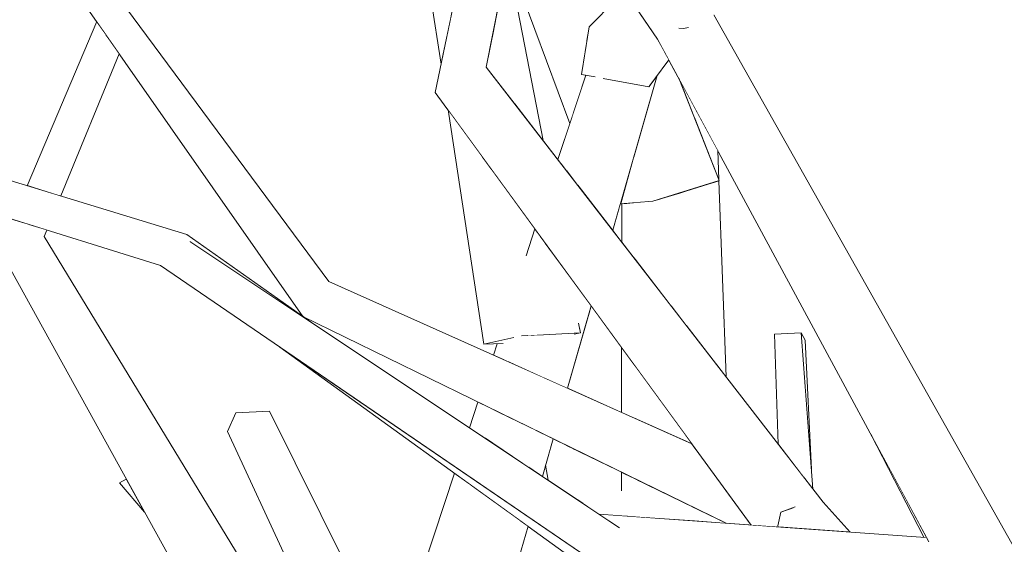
# Model space of a CAD drawing. Extents: x -289599 to -184549, y 66678 to 295474.
# Tile 31 of 256: x -282676 to -282567, y 72054 to 72112. Entities that reach past the tile are written whole.
import ezdxf

# ---------------------------------------------------------------- set-up
doc = ezdxf.new("R2010")
doc.units = 0
doc.header["$MEASUREMENT"] = 0
doc.linetypes.add('Wipeout_Contour', pattern=[1000, 0, -1000])
doc.layers.add('arch drzewa', color=8, linetype='Continuous')
doc.layers.add('arch drzewa_Nr_Pióra__4', color=8, linetype='Continuous', lineweight=9)

msp = doc.modelspace()

# ---------------------------------------------------------------- wipeouts: each hides what was drawn before it
at = {"color": 254, "linetype": 'Wipeout_Contour', "lineweight": 0, "ltscale": 1016970.175988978}
msp.add_wipeout([(-282634.12, 72140.08), (-282629.14, 72107.44), (-282628.05, 72112.66)], dxfattribs=at).dxf.layer = 'arch drzewa'
at = {"color": 254, "linetype": 'Wipeout_Contour', "lineweight": 0, "ltscale": 1355911.502972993}
msp.add_wipeout([(-282623.3, 72111.27), (-282620.94, 72103.04), (-282617.82, 72099), (-282621.74, 72119.18)], dxfattribs=at).dxf.layer = 'arch drzewa'
at = {"color": 254, "linetype": 'Wipeout_Contour', "lineweight": 0, "ltscale": 1356089.58746226}
msp.add_wipeout([(-282665.84, 72110.05), (-282671.61, 72092.92), (-282671.31, 72092.83), (-282664.83, 72108.61)], dxfattribs=at).dxf.layer = 'arch drzewa'
at = {"color": 254, "linetype": 'Wipeout_Contour', "lineweight": 0, "ltscale": 1355820.781225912}
msp.add_wipeout([(-282601.07, 72102.74), (-282600.94, 72101.27), (-282598.32, 72094.67), (-282598.44, 72097.87)], dxfattribs=at).dxf.layer = 'arch drzewa'
at = {"color": 254, "linetype": 'Wipeout_Contour', "lineweight": 0, "ltscale": 3389650.632122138}
msp.add_wipeout([(-282616.84, 72077.38), (-282617.67, 72072.64), (-282615.11, 72071.49), (-282612.49, 72080.64), (-282615.55, 72084.83), (-282616.67, 72078.39), (-282613.94, 72078.59), (-282613.86, 72078.61), (-282613.67, 72077.64), (-282614.3, 72077.5)], dxfattribs=at).dxf.layer = 'arch drzewa'
at = {"color": 254, "linetype": 'Wipeout_Contour', "lineweight": 0, "ltscale": 1016814.496069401}
msp.add_wipeout([(-282588.75, 72076.85), (-282589.19, 72077.66), (-282588.05, 72062.48)], dxfattribs=at).dxf.layer = 'arch drzewa'
at = {"color": 254, "linetype": 'Wipeout_Contour', "lineweight": 0, "ltscale": 1355928.87191702}
msp.add_wipeout([(-282648.16, 72068.94), (-282651.91, 72068.76), (-282628.67, 72028.49), (-282629.27, 72030.94)], dxfattribs=at).dxf.layer = 'arch drzewa'
at = {"color": 254, "linetype": 'Wipeout_Contour', "lineweight": 0, "ltscale": 1355859.688819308}
msp.add_wipeout([(-282619.39, 72062.71), (-282617.9, 72061.72), (-282616.71, 72065.9), (-282618.67, 72066.86)], dxfattribs=at).dxf.layer = 'arch drzewa'
at = {"color": 254, "linetype": 'Wipeout_Contour', "lineweight": 0, "ltscale": 1694615.289498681}
msp.add_wipeout([(-282581.46, 72066.41), (-282575.58, 72054.96), (-282575.38, 72054.95), (-282575.3, 72054.84), (-282575.14, 72054.7)], dxfattribs=at).dxf.layer = 'arch drzewa'
at = {"color": 254, "linetype": 'Wipeout_Contour', "lineweight": 0, "ltscale": 1016846.404465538}
msp.add_wipeout([(-282601.51, 72065.6), (-282601.5, 72065.41), (-282601.3, 72065.32)], dxfattribs=at).dxf.layer = 'arch drzewa'
at = {"color": 254, "linetype": 'Wipeout_Contour', "lineweight": 0, "ltscale": 1017024.331056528}
msp.add_wipeout([(-282664.05, 72061.39), (-282664.79, 72061.01), (-282662.03, 72057.74)], dxfattribs=at).dxf.layer = 'arch drzewa'
at = {"color": 254, "linetype": 'Wipeout_Contour', "lineweight": 0, "ltscale": 1016800.247779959}
msp.add_wipeout([(-282591.98, 72056.13), (-282583.75, 72055.54), (-282586.75, 72058.85)], dxfattribs=at).dxf.layer = 'arch drzewa'
at = {"color": 254, "linetype": 'Wipeout_Contour', "lineweight": 0, "ltscale": 1016836.401161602}
msp.add_wipeout([(-282597.51, 72056.52), (-282601.28, 72058.36), (-282601.24, 72056.78)], dxfattribs=at).dxf.layer = 'arch drzewa'
at = {"color": 254, "linetype": 'Wipeout_Contour', "lineweight": 0, "ltscale": 1016894.729845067}
msp.add_wipeout([(-282622.13, 72046.96), (-282619.49, 72056.18), (-282620.41, 72056.84)], dxfattribs=at).dxf.layer = 'arch drzewa'

# ---------------------------------------------------------------- next in the draw order: wipeouts: each hides what was drawn before it
at = {"color": 254, "linetype": 'Wipeout_Contour', "lineweight": 0, "ltscale": 1016938.307508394}
msp.add_wipeout([(-282624.12, 72107.14), (-282620.94, 72103.04), (-282623.3, 72111.27)], dxfattribs=at).dxf.layer = 'arch drzewa'
at = {"color": 254, "linetype": 'Wipeout_Contour', "lineweight": 0, "ltscale": 1356093.914254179}
msp.add_wipeout([(-282673.31, 72093.44), (-282671.61, 72092.92), (-282665.84, 72110.05), (-282666.33, 72110.76)], dxfattribs=at).dxf.layer = 'arch drzewa'
at = {"color": 254, "linetype": 'Wipeout_Contour', "lineweight": 0, "ltscale": 1355833.692253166}
msp.add_wipeout([(-282602.74, 72105.84), (-282602.74, 72105.82), (-282600.94, 72101.27), (-282601.07, 72102.74)], dxfattribs=at).dxf.layer = 'arch drzewa'
at = {"color": 254, "linetype": 'Wipeout_Contour', "lineweight": 0, "ltscale": 1355802.688462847}
msp.add_wipeout([(-282598.32, 72094.53), (-282600.28, 72093.91), (-282598.53, 72074.07), (-282597.52, 72072.77)], dxfattribs=at).dxf.layer = 'arch drzewa'
at = {"color": 254, "linetype": 'Wipeout_Contour', "lineweight": 0, "ltscale": 2372777.932552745}
msp.add_wipeout([(-282617.61, 72087.66), (-282621.67, 72074.43), (-282617.67, 72072.64), (-282616.84, 72077.38), (-282619.62, 72077.34), (-282616.67, 72078.39), (-282615.55, 72084.83)], dxfattribs=at).dxf.layer = 'arch drzewa'
at = {"color": 254, "linetype": 'Wipeout_Contour', "lineweight": 0, "ltscale": 1016891.993649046}
msp.add_wipeout([(-282613.86, 72078.61), (-282613.94, 72078.59), (-282613.67, 72077.64)], dxfattribs=at).dxf.layer = 'arch drzewa'
at = {"color": 254, "linetype": 'Wipeout_Contour', "lineweight": 0, "ltscale": 1355753.573564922}
msp.add_wipeout([(-282589.19, 72077.66), (-282592.13, 72077.48), (-282588.86, 72061.57), (-282587.88, 72060.31)], dxfattribs=at).dxf.layer = 'arch drzewa'
at = {"color": 254, "linetype": 'Wipeout_Contour', "lineweight": 0, "ltscale": 1694867.496982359}
msp.add_wipeout([(-282651.91, 72068.76), (-282632.7, 72029.25), (-282629.11, 72025), (-282627.15, 72022.25), (-282628.67, 72028.49)], dxfattribs=at).dxf.layer = 'arch drzewa'
at = {"color": 254, "linetype": 'Wipeout_Contour', "lineweight": 0, "ltscale": 1355874.270082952}
msp.add_wipeout([(-282624.26, 72065.96), (-282619.39, 72062.71), (-282618.67, 72066.86), (-282623.29, 72069.11)], dxfattribs=at).dxf.layer = 'arch drzewa'
at = {"color": 254, "linetype": 'Wipeout_Contour', "lineweight": 0, "ltscale": 1355797.750488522}
msp.add_wipeout([(-282601.51, 72065.6), (-282602.21, 72066.57), (-282602.13, 72065.69), (-282601.5, 72065.41)], dxfattribs=at).dxf.layer = 'arch drzewa'
at = {"color": 254, "linetype": 'Wipeout_Contour', "lineweight": 0, "ltscale": 1355788.524956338}
msp.add_wipeout([(-282601.28, 72058.36), (-282601.44, 72058.44), (-282601.28, 72056.79), (-282601.24, 72056.78)], dxfattribs=at).dxf.layer = 'arch drzewa'

# ---------------------------------------------------------------- next in the draw order: wipeouts: each hides what was drawn before it
at = {"color": 254, "linetype": 'Wipeout_Contour', "lineweight": 0, "ltscale": 1356097.135310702}
msp.add_wipeout([(-282666.93, 72111.62), (-282673.53, 72093.51), (-282673.31, 72093.44), (-282666.33, 72110.76)], dxfattribs=at).dxf.layer = 'arch drzewa'
at = {"color": 254, "linetype": 'Wipeout_Contour', "lineweight": 0, "ltscale": 1016879.600529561}
msp.add_wipeout([(-282602.74, 72105.84), (-282602.76, 72105.89), (-282602.74, 72105.82)], dxfattribs=at).dxf.layer = 'arch drzewa'
at = {"color": 254, "linetype": 'Wipeout_Contour', "lineweight": 0, "ltscale": 1355811.26755878}
msp.add_wipeout([(-282602.35, 72093.27), (-282601.9, 72078.43), (-282598.53, 72074.07), (-282600.28, 72093.91)], dxfattribs=at).dxf.layer = 'arch drzewa'
at = {"color": 254, "linetype": 'Wipeout_Contour', "lineweight": 0, "ltscale": 2711764.924693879}
msp.add_wipeout([(-282621.45, 72076.85), (-282622.1, 72074.62), (-282621.67, 72074.43), (-282617.61, 72087.66), (-282618.12, 72088.35), (-282620.1, 72081.5), (-282620.52, 72079.11), (-282621.07, 72077.11)], dxfattribs=at).dxf.layer = 'arch drzewa'
at = {"color": 254, "linetype": 'Wipeout_Contour', "lineweight": 0, "ltscale": 1016817.654351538}
msp.add_wipeout([(-282592.13, 72077.48), (-282591.73, 72065.28), (-282588.86, 72061.57)], dxfattribs=at).dxf.layer = 'arch drzewa'
at = {"color": 254, "linetype": 'Wipeout_Contour', "lineweight": 0, "ltscale": 2372860.699716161}
msp.add_wipeout([(-282651.91, 72068.76), (-282652.81, 72066.7), (-282634.49, 72031.97), (-282634.28, 72032.01), (-282633.98, 72031.46), (-282633.58, 72030.3), (-282632.7, 72029.25)], dxfattribs=at).dxf.layer = 'arch drzewa'
at = {"color": 254, "linetype": 'Wipeout_Contour', "lineweight": 0, "ltscale": 1355885.386327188}
msp.add_wipeout([(-282623.65, 72069.29), (-282624.56, 72066.15), (-282624.26, 72065.96), (-282623.29, 72069.11)], dxfattribs=at).dxf.layer = 'arch drzewa'
at = {"color": 254, "linetype": 'Wipeout_Contour', "lineweight": 0, "ltscale": 1355874.688214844}
msp.add_wipeout([(-282630.92, 72044.21), (-282622.13, 72046.96), (-282620.41, 72056.84), (-282625.85, 72060.78)], dxfattribs=at).dxf.layer = 'arch drzewa'
at = {"color": 254, "linetype": 'Wipeout_Contour', "lineweight": 0, "ltscale": 1355800.566819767}
msp.add_wipeout([(-282607.4, 72061.35), (-282607.35, 72057.22), (-282601.28, 72056.79), (-282601.44, 72058.44)], dxfattribs=at).dxf.layer = 'arch drzewa'

# ---------------------------------------------------------------- next in the draw order: wipeouts: each hides what was drawn before it
at = {"color": 254, "linetype": 'Wipeout_Contour', "lineweight": 0, "ltscale": 1356100.430596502}
msp.add_wipeout([(-282667.32, 72112.18), (-282675.04, 72093.97), (-282673.53, 72093.51), (-282666.93, 72111.62)], dxfattribs=at).dxf.layer = 'arch drzewa'
at = {"color": 254, "linetype": 'Wipeout_Contour', "lineweight": 0, "ltscale": 1355822.145505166}
msp.add_wipeout([(-282602.35, 72093.27), (-282604.67, 72092.54), (-282603.53, 72080.54), (-282601.9, 72078.43)], dxfattribs=at).dxf.layer = 'arch drzewa'
at = {"color": 254, "linetype": 'Wipeout_Contour', "lineweight": 0, "ltscale": 1355884.406819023}
msp.add_wipeout([(-282619.67, 72086.29), (-282620.1, 72081.5), (-282618.12, 72088.35), (-282618.72, 72089.17)], dxfattribs=at).dxf.layer = 'arch drzewa'
at = {"color": 254, "linetype": 'Wipeout_Contour', "lineweight": 0, "ltscale": 1694859.125561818}
msp.add_wipeout([(-282622.91, 72076.44), (-282623.33, 72075.17), (-282622.1, 72074.62), (-282621.45, 72076.85), (-282622.26, 72076.48)], dxfattribs=at).dxf.layer = 'arch drzewa'
at = {"color": 254, "linetype": 'Wipeout_Contour', "lineweight": 0, "ltscale": 1355811.886929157}
msp.add_wipeout([(-282607.54, 72073.87), (-282607.48, 72068.08), (-282602.13, 72065.69), (-282602.21, 72066.57)], dxfattribs=at).dxf.layer = 'arch drzewa'
at = {"color": 254, "linetype": 'Wipeout_Contour', "lineweight": 0, "ltscale": 1355889.315994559}
msp.add_wipeout([(-282625.05, 72069.97), (-282625.99, 72067.11), (-282624.56, 72066.15), (-282623.65, 72069.29)], dxfattribs=at).dxf.layer = 'arch drzewa'
at = {"color": 254, "linetype": 'Wipeout_Contour', "lineweight": 0, "ltscale": 1355925.141212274}
msp.add_wipeout([(-282652.81, 72066.7), (-282638.84, 72036.52), (-282634.92, 72031.89), (-282634.49, 72031.97)], dxfattribs=at).dxf.layer = 'arch drzewa'
at = {"color": 254, "linetype": 'Wipeout_Contour', "lineweight": 0, "ltscale": 1016916.672784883}
msp.add_wipeout([(-282626.07, 72060.94), (-282630.92, 72044.21), (-282625.85, 72060.78)], dxfattribs=at).dxf.layer = 'arch drzewa'
at = {"color": 254, "linetype": 'Wipeout_Contour', "lineweight": 0, "ltscale": 1355813.684923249}
msp.add_wipeout([(-282607.46, 72061.38), (-282607.37, 72057.22), (-282607.35, 72057.22), (-282607.4, 72061.35)], dxfattribs=at).dxf.layer = 'arch drzewa'

# ---------------------------------------------------------------- next in the draw order: wipeouts: each hides what was drawn before it
at = {"color": 254, "linetype": 'Wipeout_Contour', "lineweight": 0, "ltscale": 2033833.462530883}
msp.add_wipeout([(-282623.59, 72095.83), (-282620.54, 72079.06), (-282620.52, 72079.11), (-282620.1, 72081.5), (-282619.67, 72086.29), (-282618.72, 72089.17)], dxfattribs=at).dxf.layer = 'arch drzewa'
at = {"color": 254, "linetype": 'Wipeout_Contour', "lineweight": 0, "ltscale": 1694793.552574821}
msp.add_wipeout([(-282607.76, 72092.07), (-282607.68, 72085.9), (-282603.53, 72080.54), (-282604.67, 72092.54), (-282605.65, 72092.24)], dxfattribs=at).dxf.layer = 'arch drzewa'
at = {"color": 254, "linetype": 'Wipeout_Contour', "lineweight": 0, "ltscale": 1017042.009146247}
msp.add_wipeout([(-282649.41, 72049.35), (-282673.15, 72088.35), (-282675.86, 72087.13)], dxfattribs=at).dxf.layer = 'arch drzewa'
at = {"color": 254, "linetype": 'Wipeout_Contour', "lineweight": 0, "ltscale": 1355825.362327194}
msp.add_wipeout([(-282607.76, 72074.16), (-282607.62, 72068.15), (-282607.48, 72068.08), (-282607.54, 72073.87)], dxfattribs=at).dxf.layer = 'arch drzewa'
at = {"color": 254, "linetype": 'Wipeout_Contour', "lineweight": 0, "ltscale": 1355893.280625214}
msp.add_wipeout([(-282627.65, 72062.08), (-282632.95, 72046.01), (-282630.92, 72044.21), (-282626.07, 72060.94)], dxfattribs=at).dxf.layer = 'arch drzewa'
at = {"color": 254, "linetype": 'Wipeout_Contour', "lineweight": 0, "ltscale": 1694771.520413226}
msp.add_wipeout([(-282609.13, 72062.19), (-282609.13, 72060.45), (-282608.84, 72057.32), (-282607.37, 72057.22), (-282607.46, 72061.38)], dxfattribs=at).dxf.layer = 'arch drzewa'

# ---------------------------------------------------------------- next in the draw order: wipeouts: each hides what was drawn before it
at = {"color": 254, "linetype": 'Wipeout_Contour', "lineweight": 0, "ltscale": 1355898.334255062}
msp.add_wipeout([(-282624.65, 72097.29), (-282620.58, 72078.92), (-282620.54, 72079.06), (-282623.59, 72095.83)], dxfattribs=at).dxf.layer = 'arch drzewa'
at = {"color": 254, "linetype": 'Wipeout_Contour', "lineweight": 0, "ltscale": 1355843.410459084}
msp.add_wipeout([(-282608.17, 72092.04), (-282608.04, 72086.37), (-282607.68, 72085.9), (-282607.76, 72092.07)], dxfattribs=at).dxf.layer = 'arch drzewa'
at = {"color": 254, "linetype": 'Wipeout_Contour', "lineweight": 0, "ltscale": 1017072.424521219}
msp.add_wipeout([(-282673.15, 72088.35), (-282672.86, 72089.05), (-282672.91, 72089.06)], dxfattribs=at).dxf.layer = 'arch drzewa'
at = {"color": 254, "linetype": 'Wipeout_Contour', "lineweight": 0, "ltscale": 1017013.724021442}
msp.add_wipeout([(-282675.86, 72087.13), (-282653.05, 72048.89), (-282649.41, 72049.35)], dxfattribs=at).dxf.layer = 'arch drzewa'
at = {"color": 254, "linetype": 'Wipeout_Contour', "lineweight": 0, "ltscale": 1355864.649794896}
msp.add_wipeout([(-282616.67, 72078.39), (-282619.62, 72077.34), (-282613.67, 72077.64), (-282613.94, 72078.59)], dxfattribs=at).dxf.layer = 'arch drzewa'
at = {"color": 254, "linetype": 'Wipeout_Contour', "lineweight": 0, "ltscale": 1355828.796944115}
msp.add_wipeout([(-282609.12, 72068.82), (-282607.62, 72068.15), (-282607.76, 72074.16), (-282609.11, 72076.01)], dxfattribs=at).dxf.layer = 'arch drzewa'
at = {"color": 254, "linetype": 'Wipeout_Contour', "lineweight": 0, "ltscale": 2033743.18966487}
msp.add_wipeout([(-282614.56, 72064.85), (-282613.34, 72058.68), (-282611.6, 72057.52), (-282608.84, 72057.32), (-282609.13, 72060.45), (-282609.13, 72062.19)], dxfattribs=at).dxf.layer = 'arch drzewa'

# ---------------------------------------------------------------- next in the draw order: wipeouts: each hides what was drawn before it
at = {"color": 254, "linetype": 'Wipeout_Contour', "lineweight": 0, "ltscale": 1694878.478305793}
msp.add_wipeout([(-282624.65, 72097.29), (-282628.36, 72102.38), (-282624.39, 72076.37), (-282621.07, 72077.11), (-282620.58, 72078.92)], dxfattribs=at).dxf.layer = 'arch drzewa'
at = {"color": 254, "linetype": 'Wipeout_Contour', "lineweight": 0, "ltscale": 1355846.281222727}
msp.add_wipeout([(-282609.09, 72091.97), (-282609.09, 72087.73), (-282608.04, 72086.37), (-282608.17, 72092.04)], dxfattribs=at).dxf.layer = 'arch drzewa'
at = {"color": 254, "linetype": 'Wipeout_Contour', "lineweight": 0, "ltscale": 1017049.859913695}
msp.add_wipeout([(-282653.05, 72048.89), (-282675.86, 72087.13), (-282678.09, 72086.77)], dxfattribs=at).dxf.layer = 'arch drzewa'
at = {"color": 254, "linetype": 'Wipeout_Contour', "lineweight": 0, "ltscale": 1355842.927212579}
msp.add_wipeout([(-282612.49, 72080.64), (-282612.64, 72080.11), (-282609.12, 72068.95), (-282609.11, 72076.01)], dxfattribs=at).dxf.layer = 'arch drzewa'
at = {"color": 254, "linetype": 'Wipeout_Contour', "lineweight": 0, "ltscale": 1355864.489298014}
msp.add_wipeout([(-282619.62, 72077.34), (-282616.84, 72077.38), (-282614.3, 72077.5), (-282613.67, 72077.64)], dxfattribs=at).dxf.layer = 'arch drzewa'
at = {"color": 254, "linetype": 'Wipeout_Contour', "lineweight": 0, "ltscale": 1355842.588519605}
msp.add_wipeout([(-282614.56, 72064.85), (-282615.26, 72065.19), (-282613.96, 72059.09), (-282613.34, 72058.68)], dxfattribs=at).dxf.layer = 'arch drzewa'

# ---------------------------------------------------------------- next in the draw order: wipeouts: each hides what was drawn before it
at = {"color": 254, "linetype": 'Wipeout_Contour', "lineweight": 0, "ltscale": 2033792.303065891}
msp.add_wipeout([(-282613.96, 72094.01), (-282610.09, 72089.02), (-282605.18, 72106.19), (-282606.1, 72104.96), (-282610.98, 72105.84), (-282611.79, 72106.47)], dxfattribs=at).dxf.layer = 'arch drzewa'
at = {"color": 254, "linetype": 'Wipeout_Contour', "lineweight": 0, "ltscale": 1017023.185429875}
msp.add_wipeout([(-282678.09, 72086.77), (-282657.13, 72048.9), (-282653.05, 72048.89)], dxfattribs=at).dxf.layer = 'arch drzewa'
at = {"color": 254, "linetype": 'Wipeout_Contour', "lineweight": 0, "ltscale": 1355841.697457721}
msp.add_wipeout([(-282615.11, 72071.49), (-282609.12, 72068.82), (-282609.12, 72068.95), (-282612.64, 72080.11)], dxfattribs=at).dxf.layer = 'arch drzewa'
at = {"color": 254, "linetype": 'Wipeout_Contour', "lineweight": 0, "ltscale": 1355888.017472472}
msp.add_wipeout([(-282621.07, 72077.11), (-282624.39, 72076.37), (-282622.26, 72076.48), (-282621.45, 72076.85)], dxfattribs=at).dxf.layer = 'arch drzewa'
at = {"color": 254, "linetype": 'Wipeout_Contour', "lineweight": 0, "ltscale": 1694812.896200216}
msp.add_wipeout([(-282616.71, 72065.9), (-282617.55, 72062.97), (-282617.27, 72061.3), (-282613.96, 72059.09), (-282615.26, 72065.19)], dxfattribs=at).dxf.layer = 'arch drzewa'

# ---------------------------------------------------------------- next in the draw order: linework, layer by layer
at = {"layer": 'arch drzewa_Nr_Pióra__4', "linetype": 'Continuous'}
for p in [(-282664.05, 72061.39), (-282662.03, 72057.74)]:
    msp.add_line(p, (-282664.79, 72061.01), dxfattribs=at)

# ---------------------------------------------------------------- next in the draw order: wipeouts: each hides what was drawn before it
at = {"color": 254, "linetype": 'Wipeout_Contour', "lineweight": 0, "ltscale": 1016886.426658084}
msp.add_wipeout([(-282606.1, 72104.96), (-282603.87, 72107.94), (-282604.36, 72108.85)], dxfattribs=at).dxf.layer = 'arch drzewa'
at = {"color": 254, "linetype": 'Wipeout_Contour', "lineweight": 0, "ltscale": 1355875.006622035}
msp.add_wipeout([(-282615.18, 72095.59), (-282613.96, 72094.01), (-282611.79, 72106.47), (-282611.84, 72106.51)], dxfattribs=at).dxf.layer = 'arch drzewa'
at = {"color": 254, "linetype": 'Wipeout_Contour', "lineweight": 0, "ltscale": 1355850.867003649}
msp.add_wipeout([(-282610.09, 72089.02), (-282609.09, 72087.73), (-282609.09, 72091.97), (-282609.25, 72091.96)], dxfattribs=at).dxf.layer = 'arch drzewa'
at = {"color": 254, "linetype": 'Wipeout_Contour', "lineweight": 0, "ltscale": 1356100.758519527}
msp.add_wipeout([(-282675.86, 72087.13), (-282673.15, 72088.35), (-282672.91, 72089.06), (-282674.83, 72089.66)], dxfattribs=at).dxf.layer = 'arch drzewa'

# ---------------------------------------------------------------- next in the draw order: wipeouts: each hides what was drawn before it
at = {"color": 254, "linetype": 'Wipeout_Contour', "lineweight": 0, "ltscale": 1694847.280236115}
msp.add_wipeout([(-282612.94, 72106.2), (-282615.79, 72096.38), (-282615.18, 72095.59), (-282611.84, 72106.51), (-282612.06, 72106.04)], dxfattribs=at).dxf.layer = 'arch drzewa'
at = {"color": 254, "linetype": 'Wipeout_Contour', "lineweight": 0, "ltscale": 1017079.00815329}
msp.add_wipeout([(-282675.86, 72087.13), (-282674.83, 72089.66), (-282674.92, 72089.69)], dxfattribs=at).dxf.layer = 'arch drzewa'

# ---------------------------------------------------------------- next in the draw order: wipeouts: each hides what was drawn before it
at = {"color": 254, "linetype": 'Wipeout_Contour', "lineweight": 0, "ltscale": 1355880.527470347}
msp.add_wipeout([(-282616.17, 72096.88), (-282615.79, 72096.38), (-282612.94, 72106.2), (-282613.09, 72106.23)], dxfattribs=at).dxf.layer = 'arch drzewa'
at = {"color": 254, "linetype": 'Wipeout_Contour', "lineweight": 0, "ltscale": 1356109.00855435}
msp.add_wipeout([(-282676.63, 72090.22), (-282678.09, 72086.77), (-282675.86, 72087.13), (-282674.92, 72089.69)], dxfattribs=at).dxf.layer = 'arch drzewa'

# ---------------------------------------------------------------- next in the draw order: wipeouts: each hides what was drawn before it
at = {"color": 254, "linetype": 'Wipeout_Contour', "lineweight": 0, "ltscale": 1694876.245093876}
msp.add_wipeout([(-282621.7, 72119.33), (-282621.74, 72119.18), (-282617.82, 72099), (-282616.17, 72096.88), (-282614.85, 72100.89)], dxfattribs=at).dxf.layer = 'arch drzewa'
at = {"color": 254, "linetype": 'Wipeout_Contour', "lineweight": 0, "ltscale": 2711729.218418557}
msp.add_wipeout([(-282613.57, 72106.31), (-282612.06, 72106.04), (-282611.84, 72106.51), (-282610.98, 72105.84), (-282606.1, 72104.96), (-282604.36, 72108.85), (-282605.12, 72110.25), (-282607.37, 72113.53)], dxfattribs=at).dxf.layer = 'arch drzewa'

# ---------------------------------------------------------------- next in the draw order: wipeouts: each hides what was drawn before it
at = {"color": 254, "linetype": 'Wipeout_Contour', "lineweight": 0, "ltscale": 1016903.248682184}
msp.add_wipeout([(-282607.59, 72113.85), (-282613.57, 72106.31), (-282607.37, 72113.53)], dxfattribs=at).dxf.layer = 'arch drzewa'
at = {"color": 254, "linetype": 'Wipeout_Contour', "lineweight": 0, "ltscale": 1355834.777313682}
msp.add_wipeout([(-282603.87, 72107.94), (-282604.15, 72107.57), (-282598.27, 72094.54), (-282602.76, 72105.89)], dxfattribs=at).dxf.layer = 'arch drzewa'

# ---------------------------------------------------------------- next in the draw order: wipeouts: each hides what was drawn before it
at = {"color": 254, "linetype": 'Wipeout_Contour', "lineweight": 0, "ltscale": 2711750.048450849}
msp.add_wipeout([(-282613.57, 72106.31), (-282607.59, 72113.85), (-282608.79, 72115.6), (-282608.88, 72115.51), (-282610.26, 72112.56), (-282609.89, 72113.98), (-282609.83, 72114.54), (-282612.72, 72111.6)], dxfattribs=at).dxf.layer = 'arch drzewa'

# ---------------------------------------------------------------- next in the draw order: wipeouts: each hides what was drawn before it
at = {"color": 254, "linetype": 'Wipeout_Contour', "lineweight": 0, "ltscale": 2033843.832676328}
msp.add_wipeout([(-282619.38, 72131.06), (-282619.85, 72128.71), (-282612.86, 72110.74), (-282612.72, 72111.6), (-282610.83, 72113.53), (-282609.81, 72117.09)], dxfattribs=at).dxf.layer = 'arch drzewa'
at = {"color": 254, "linetype": 'Wipeout_Contour', "lineweight": 0, "ltscale": 1694797.65025214}
msp.add_wipeout([(-282607.68, 72097.45), (-282605.65, 72092.24), (-282598.27, 72094.54), (-282604.15, 72107.57), (-282605.18, 72106.19)], dxfattribs=at).dxf.layer = 'arch drzewa'

# ---------------------------------------------------------------- next in the draw order: wipeouts: each hides what was drawn before it
at = {"color": 254, "linetype": 'Wipeout_Contour', "lineweight": 0, "ltscale": 1355904.732825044}
msp.add_wipeout([(-282619.85, 72128.71), (-282620.16, 72127.15), (-282612.99, 72109.9), (-282612.86, 72110.74)], dxfattribs=at).dxf.layer = 'arch drzewa'
at = {"color": 254, "linetype": 'Wipeout_Contour', "lineweight": 0, "ltscale": 1016884.118592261}
msp.add_wipeout([(-282607.74, 72097.25), (-282605.65, 72092.24), (-282607.68, 72097.45)], dxfattribs=at).dxf.layer = 'arch drzewa'

# ---------------------------------------------------------------- next in the draw order: wipeouts: each hides what was drawn before it
at = {"color": 254, "linetype": 'Wipeout_Contour', "lineweight": 0, "ltscale": 2033844.907982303}
msp.add_wipeout([(-282620.16, 72127.15), (-282621.7, 72119.33), (-282614.85, 72100.89), (-282613.09, 72106.23), (-282613.57, 72106.31), (-282612.99, 72109.9)], dxfattribs=at).dxf.layer = 'arch drzewa'
at = {"color": 254, "linetype": 'Wipeout_Contour', "lineweight": 0, "ltscale": 1016884.526078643}
msp.add_wipeout([(-282609.25, 72091.96), (-282605.65, 72092.24), (-282607.74, 72097.25)], dxfattribs=at).dxf.layer = 'arch drzewa'

# ---------------------------------------------------------------- next in the draw order: wipeouts: each hides what was drawn before it
at = {"color": 254, "linetype": 'Wipeout_Contour', "lineweight": 0, "ltscale": 1016899.351591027}
msp.add_wipeout([(-282586.75, 72058.85), (-282624.12, 72107.14), (-282629.78, 72104.32)], dxfattribs=at).dxf.layer = 'arch drzewa'

# ---------------------------------------------------------------- next in the draw order: linework, layer by layer
at = {"layer": 'arch drzewa_Nr_Pióra__4', "linetype": 'Continuous'}
for p, q in [((-282612.05, 72106.04), (-282613.57, 72106.31)), ((-282606.1, 72104.96), (-282611.17, 72105.88))]:
    msp.add_line(p, q, dxfattribs=at)

# ---------------------------------------------------------------- next in the draw order: wipeouts: each hides what was drawn before it
at = {"color": 254, "linetype": 'Wipeout_Contour', "lineweight": 0, "ltscale": 1016948.790904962}
msp.add_wipeout([(-282622.79, 72136.03), (-282624.12, 72107.14), (-282619.38, 72131.06)], dxfattribs=at).dxf.layer = 'arch drzewa'
at = {"color": 254, "linetype": 'Wipeout_Contour', "lineweight": 0, "ltscale": 3728367.566034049}
msp.add_wipeout([(-282629.78, 72104.32), (-282594.73, 72056.32), (-282591.98, 72056.13), (-282591.78, 72056.23), (-282591.77, 72056.3), (-282594.9, 72059.16), (-282595.44, 72059.57), (-282589.97, 72058.29), (-282591.77, 72056.3), (-282591.72, 72056.26), (-282586.75, 72058.85)], dxfattribs=at).dxf.layer = 'arch drzewa'

# ---------------------------------------------------------------- next in the draw order: linework, layer by layer
at = {"layer": 'arch drzewa_Nr_Pióra__4', "linetype": 'Continuous'}
msp.add_line((-282616.17, 72096.88), (-282613.09, 72106.23), dxfattribs=at)

# ---------------------------------------------------------------- next in the draw order: wipeouts: each hides what was drawn before it
at = {"color": 254, "linetype": 'Wipeout_Contour', "lineweight": 0, "ltscale": 1355940.228216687}
msp.add_wipeout([(-282629.78, 72104.32), (-282624.12, 72107.14), (-282622.79, 72136.03), (-282623.1, 72136.48)], dxfattribs=at).dxf.layer = 'arch drzewa'
at = {"color": 254, "linetype": 'Wipeout_Contour', "lineweight": 0, "ltscale": 1355883.531814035}
msp.add_wipeout([(-282641.58, 72083.33), (-282644.36, 72081.89), (-282600.63, 72064.4), (-282601.3, 72065.32)], dxfattribs=at).dxf.layer = 'arch drzewa'
at = {"color": 254, "linetype": 'Wipeout_Contour', "lineweight": 0, "ltscale": 1016815.536434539}
msp.add_wipeout([(-282589.97, 72058.29), (-282595.44, 72059.57), (-282591.45, 72057.75)], dxfattribs=at).dxf.layer = 'arch drzewa'

# ---------------------------------------------------------------- next in the draw order: linework, layer by layer
at = {"layer": 'arch drzewa_Nr_Pióra__4', "linetype": 'Continuous'}
msp.add_line((-282629.14, 72107.44), (-282634.12, 72140.08), dxfattribs=at)

# ---------------------------------------------------------------- next in the draw order: wipeouts: each hides what was drawn before it
at = {"color": 254, "linetype": 'Wipeout_Contour', "lineweight": 0, "ltscale": 1017048.493172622}
msp.add_wipeout([(-282641.58, 72083.33), (-282668.67, 72119.92), (-282671.29, 72119.18)], dxfattribs=at).dxf.layer = 'arch drzewa'
at = {"color": 254, "linetype": 'Wipeout_Contour', "lineweight": 0, "ltscale": 1694870.799700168}
msp.add_wipeout([(-282644.36, 72081.89), (-282644.47, 72079.46), (-282644.46, 72079.45), (-282597.62, 72060.28), (-282597.93, 72060.71)], dxfattribs=at).dxf.layer = 'arch drzewa'
at = {"color": 254, "linetype": 'Wipeout_Contour', "lineweight": 0, "ltscale": 1016820.071482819}
msp.add_wipeout([(-282591.45, 72057.75), (-282595.44, 72059.57), (-282594.9, 72059.16)], dxfattribs=at).dxf.layer = 'arch drzewa'

# ---------------------------------------------------------------- next in the draw order: wipeouts: each hides what was drawn before it
at = {"color": 254, "linetype": 'Wipeout_Contour', "lineweight": 0, "ltscale": 1017016.512392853}
msp.add_wipeout([(-282671.29, 72119.18), (-282644.36, 72081.89), (-282641.58, 72083.33)], dxfattribs=at).dxf.layer = 'arch drzewa'
at = {"color": 254, "linetype": 'Wipeout_Contour', "lineweight": 0, "ltscale": 1016816.413734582}
msp.add_wipeout([(-282594.9, 72059.16), (-282591.77, 72056.3), (-282591.45, 72057.75)], dxfattribs=at).dxf.layer = 'arch drzewa'

# ---------------------------------------------------------------- next in the draw order: wipeouts: each hides what was drawn before it
at = {"color": 254, "linetype": 'Wipeout_Contour', "lineweight": 0, "ltscale": 1017052.902980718}
msp.add_wipeout([(-282644.36, 72081.89), (-282671.29, 72119.18), (-282671.34, 72117.93)], dxfattribs=at).dxf.layer = 'arch drzewa'
at = {"color": 254, "linetype": 'Wipeout_Contour', "lineweight": 0, "ltscale": 1694766.341366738}
msp.add_wipeout([(-282597.62, 72060.28), (-282644.47, 72079.45), (-282597.51, 72056.52), (-282594.73, 72056.32), (-282597.45, 72060.05)], dxfattribs=at).dxf.layer = 'arch drzewa'
at = {"color": 254, "linetype": 'Wipeout_Contour', "lineweight": 0, "ltscale": 1016810.757803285}
msp.add_wipeout([(-282591.77, 72056.3), (-282589.97, 72058.29), (-282591.45, 72057.75)], dxfattribs=at).dxf.layer = 'arch drzewa'

# ---------------------------------------------------------------- next in the draw order: wipeouts: each hides what was drawn before it
at = {"color": 254, "linetype": 'Wipeout_Contour', "lineweight": 0, "ltscale": 1017018.266416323}
msp.add_wipeout([(-282644.36, 72081.89), (-282671.34, 72117.93), (-282644.47, 72079.46)], dxfattribs=at).dxf.layer = 'arch drzewa'
at = {"color": 254, "linetype": 'Wipeout_Contour', "lineweight": 0, "ltscale": 1016811.974081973}
msp.add_wipeout([(-282591.78, 72056.23), (-282591.72, 72056.26), (-282591.77, 72056.3)], dxfattribs=at).dxf.layer = 'arch drzewa'

# ---------------------------------------------------------------- next in the draw order: wipeouts: each hides what was drawn before it
at = {"color": 254, "linetype": 'Wipeout_Contour', "lineweight": 0, "ltscale": 2372671.546956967}
msp.add_wipeout([(-282602.38, 72111.41), (-282605.12, 72110.25), (-282565.14, 72053.1), (-282598.86, 72112.92), (-282601.78, 72111.67), (-282601.8, 72111.5), (-282602.24, 72111.4)], dxfattribs=at).dxf.layer = 'arch drzewa'
at = {"color": 254, "linetype": 'Wipeout_Contour', "lineweight": 0, "ltscale": 1017009.590792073}
msp.add_wipeout([(-282657.34, 72088.55), (-282656.99, 72087.77), (-282643.52, 72078.79)], dxfattribs=at).dxf.layer = 'arch drzewa'

# ---------------------------------------------------------------- next in the draw order: wipeouts: each hides what was drawn before it
at = {"color": 254, "linetype": 'Wipeout_Contour', "lineweight": 0, "ltscale": 2033534.3372662}
msp.add_wipeout([(-282605.12, 72110.25), (-282575.02, 72054.48), (-282567.9, 72053.87), (-282566.76, 72053.66), (-282567.22, 72051.78), (-282565.14, 72053.1)], dxfattribs=at).dxf.layer = 'arch drzewa'
at = {"color": 254, "linetype": 'Wipeout_Contour', "lineweight": 0, "ltscale": 1017125.41932366}
msp.add_wipeout([(-282657.34, 72088.55), (-282705.84, 72103.42), (-282704.52, 72101.72)], dxfattribs=at).dxf.layer = 'arch drzewa'

# ---------------------------------------------------------------- next in the draw order: linework, layer by layer
at = {"layer": 'arch drzewa_Nr_Pióra__4', "linetype": 'Continuous'}
for p, q in [((-282606.1, 72104.96), (-282603.87, 72107.94)), ((-282610.09, 72089.02), (-282605.18, 72106.19)), ((-282598.27, 72094.54), (-282602.76, 72105.89)), ((-282598.32, 72094.67), (-282598.44, 72097.87)), ((-282598.27, 72094.54), (-282605.65, 72092.24)), ((-282597.52, 72072.77), (-282598.32, 72094.53)), ((-282605.65, 72092.24), (-282609.25, 72091.96)), ((-282589.19, 72077.66), (-282592.13, 72077.48)), ((-282591.73, 72065.28), (-282592.13, 72077.48)), ((-282588.75, 72076.85), (-282589.19, 72077.66)), ((-282587.88, 72060.31), (-282589.19, 72077.66)), ((-282588.05, 72062.48), (-282588.75, 72076.85))]:
    msp.add_line(p, q, dxfattribs=at)

# ---------------------------------------------------------------- next in the draw order: wipeouts: each hides what was drawn before it
at = {"color": 254, "linetype": 'Wipeout_Contour', "lineweight": 0, "ltscale": 2372755.301002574}
msp.add_wipeout([(-282598.86, 72112.92), (-282626.26, 72141.1), (-282605.12, 72110.25), (-282602.38, 72111.41), (-282602.67, 72111.44), (-282602.23, 72112.36), (-282601.78, 72111.67)], dxfattribs=at).dxf.layer = 'arch drzewa'
at = {"color": 254, "linetype": 'Wipeout_Contour', "lineweight": 0, "ltscale": 1355753.629804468}
msp.add_wipeout([(-282611.6, 72057.52), (-282609.35, 72056.02), (-282575.3, 72054.84), (-282575.38, 72054.95)], dxfattribs=at).dxf.layer = 'arch drzewa'

# ---------------------------------------------------------------- next in the draw order: linework, layer by layer
at = {"layer": 'arch drzewa_Nr_Pióra__4', "linetype": 'Continuous'}
for p, q in [((-282605.12, 72110.25), (-282626.26, 72141.1)), ((-282629.78, 72104.32), (-282623.1, 72136.48)), ((-282624.12, 72107.14), (-282619.38, 72131.06)), ((-282617.82, 72099), (-282621.74, 72119.18)), ((-282614.85, 72100.89), (-282621.7, 72119.33)), ((-282612.72, 72111.6), (-282609.8, 72114.57)), ((-282613.57, 72106.31), (-282612.72, 72111.6)), ((-282589.84, 72058.34), (-282591.45, 72057.75))]:
    msp.add_line(p, q, dxfattribs=at)

# ---------------------------------------------------------------- next in the draw order: wipeouts: each hides what was drawn before it
at = {"color": 254, "linetype": 'Wipeout_Contour', "lineweight": 0, "ltscale": 1355841.439301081}
msp.add_wipeout([(-282602.24, 72111.4), (-282601.8, 72111.5), (-282601.78, 72111.67), (-282602.23, 72112.36)], dxfattribs=at).dxf.layer = 'arch drzewa'
at = {"color": 254, "linetype": 'Wipeout_Contour', "lineweight": 0, "ltscale": 2033544.491065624}
msp.add_wipeout([(-282575.3, 72054.84), (-282609.35, 72056.02), (-282566.76, 72053.66), (-282567.9, 72053.87), (-282575.02, 72054.48), (-282575.14, 72054.7)], dxfattribs=at).dxf.layer = 'arch drzewa'

# ---------------------------------------------------------------- next in the draw order: wipeouts: each hides what was drawn before it
at = {"color": 254, "linetype": 'Wipeout_Contour', "lineweight": 0, "ltscale": 1016882.62084502}
msp.add_wipeout([(-282602.23, 72112.36), (-282602.67, 72111.44), (-282602.24, 72111.4)], dxfattribs=at).dxf.layer = 'arch drzewa'
at = {"color": 254, "linetype": 'Wipeout_Contour', "lineweight": 0, "ltscale": 1016821.735035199}
msp.add_wipeout([(-282566.76, 72053.66), (-282609.35, 72056.02), (-282611.22, 72051.63)], dxfattribs=at).dxf.layer = 'arch drzewa'

# ---------------------------------------------------------------- next in the draw order: linework, layer by layer
at = {"layer": 'arch drzewa_Nr_Pióra__4', "linetype": 'Continuous'}
for p, q in [((-282565.14, 72053.1), (-282598.86, 72112.92)), ((-282602.24, 72111.4), (-282602.76, 72111.45)), ((-282601.68, 72111.53), (-282602.24, 72111.4)), ((-282575.02, 72054.47), (-282605.12, 72110.25)), ((-282575.58, 72054.96), (-282581.46, 72066.41)), ((-282583.75, 72055.54), (-282586.75, 72058.85)), ((-282591.45, 72057.75), (-282591.78, 72056.23))]:
    msp.add_line(p, q, dxfattribs=at)

# ---------------------------------------------------------------- next in the draw order: wipeouts: each hides what was drawn before it
at = {"color": 254, "linetype": 'Wipeout_Contour', "lineweight": 0, "ltscale": 1016911.002920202}
msp.add_wipeout([(-282647, 72076.07), (-282615.46, 72053.27), (-282611.22, 72051.63)], dxfattribs=at).dxf.layer = 'arch drzewa'

# ---------------------------------------------------------------- next in the draw order: wipeouts: each hides what was drawn before it
at = {"color": 254, "linetype": 'Wipeout_Contour', "lineweight": 0, "ltscale": 1016973.085737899}
msp.add_wipeout([(-282609.35, 72056.02), (-282656.99, 72087.77), (-282660.24, 72085.11)], dxfattribs=at).dxf.layer = 'arch drzewa'

# ---------------------------------------------------------------- next in the draw order: linework, layer by layer
at = {"layer": 'arch drzewa_Nr_Pióra__4', "linetype": 'Continuous'}
for p, q in [((-282609.09, 72087.73), (-282609.09, 72091.97)), ((-282619.7, 72086.18), (-282618.72, 72089.17))]:
    msp.add_line(p, q, dxfattribs=at)

# ---------------------------------------------------------------- next in the draw order: wipeouts: each hides what was drawn before it
at = {"color": 254, "linetype": 'Wipeout_Contour', "lineweight": 0, "ltscale": 1017075.0059085}
msp.add_wipeout([(-282704.52, 72101.72), (-282656.99, 72087.77), (-282657.34, 72088.55)], dxfattribs=at).dxf.layer = 'arch drzewa'
at = {"color": 254, "linetype": 'Wipeout_Contour', "lineweight": 0, "ltscale": 1016920.802981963}
msp.add_wipeout([(-282660.24, 72085.11), (-282611.22, 72051.63), (-282609.35, 72056.02)], dxfattribs=at).dxf.layer = 'arch drzewa'

# ---------------------------------------------------------------- next in the draw order: linework, layer by layer
at = {"layer": 'arch drzewa_Nr_Pióra__4', "linetype": 'Continuous'}
for p, q in [((-282586.75, 72058.85), (-282624.12, 72107.14)), ((-282594.73, 72056.32), (-282629.78, 72104.32)), ((-282624.39, 72076.37), (-282628.36, 72102.38)), ((-282601.3, 72065.32), (-282641.58, 72083.33)), ((-282615.11, 72071.49), (-282612.49, 72080.64)), ((-282597.51, 72056.52), (-282644.46, 72079.45)), ((-282613.67, 72077.64), (-282613.88, 72078.71)), ((-282613.67, 72077.64), (-282620.22, 72077.31)), ((-282614.37, 72077.49), (-282613.67, 72077.64)), ((-282615.46, 72053.27), (-282647, 72076.07)), ((-282621.05, 72077.12), (-282624.39, 72076.37)), ((-282624.39, 72076.37), (-282622.24, 72076.48)), ((-282623.33, 72075.17), (-282622.91, 72076.44)), ((-282609.12, 72068.82), (-282609.11, 72076.01)), ((-282625.99, 72067.11), (-282625.05, 72069.97)), ((-282651.91, 72068.76), (-282652.81, 72066.7)), ((-282648.16, 72068.94), (-282651.91, 72068.76)), ((-282629.27, 72030.94), (-282648.16, 72068.94)), ((-282638.84, 72036.52), (-282652.81, 72066.7)), ((-282617.9, 72061.72), (-282616.71, 72065.9)), ((-282617.27, 72061.3), (-282617.55, 72062.97)), ((-282632.95, 72046.01), (-282627.65, 72062.08)), ((-282609.13, 72060.11), (-282609.13, 72062.19)), ((-282575.38, 72054.95), (-282611.6, 72057.52)), ((-282622.13, 72046.96), (-282619.49, 72056.18))]:
    msp.add_line(p, q, dxfattribs=at)

# ---------------------------------------------------------------- next in the draw order: wipeouts: each hides what was drawn before it
at = {"color": 254, "linetype": 'Wipeout_Contour', "lineweight": 0, "ltscale": 1017124.800580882}
msp.add_wipeout([(-282656.99, 72087.77), (-282704.52, 72101.72), (-282706.66, 72099.59)], dxfattribs=at).dxf.layer = 'arch drzewa'

# ---------------------------------------------------------------- next in the draw order: wipeouts: each hides what was drawn before it
at = {"color": 254, "linetype": 'Wipeout_Contour', "lineweight": 0, "ltscale": 1017078.576874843}
msp.add_wipeout([(-282706.66, 72099.59), (-282660.24, 72085.11), (-282656.99, 72087.77)], dxfattribs=at).dxf.layer = 'arch drzewa'

# ---------------------------------------------------------------- next in the draw order: linework, layer by layer
at = {"layer": 'arch drzewa_Nr_Pióra__4', "linetype": 'Continuous'}
for p, q in [((-282641.58, 72083.33), (-282668.67, 72119.92)), ((-282644.46, 72079.45), (-282671.34, 72117.93)), ((-282675.04, 72093.97), (-282667.32, 72112.18)), ((-282671.31, 72092.83), (-282664.83, 72108.61)), ((-282657.34, 72088.55), (-282705.84, 72103.42)), ((-282660.24, 72085.11), (-282706.66, 72099.59)), ((-282673.15, 72088.35), (-282672.86, 72089.05)), ((-282649.41, 72049.35), (-282673.15, 72088.35)), ((-282643.52, 72078.79), (-282657.34, 72088.55)), ((-282609.35, 72056.02), (-282656.99, 72087.77)), ((-282657.13, 72048.9), (-282678.09, 72086.77)), ((-282611.22, 72051.63), (-282660.24, 72085.11))]:
    msp.add_line(p, q, dxfattribs=at)

doc.saveas('drawing.dxf')
